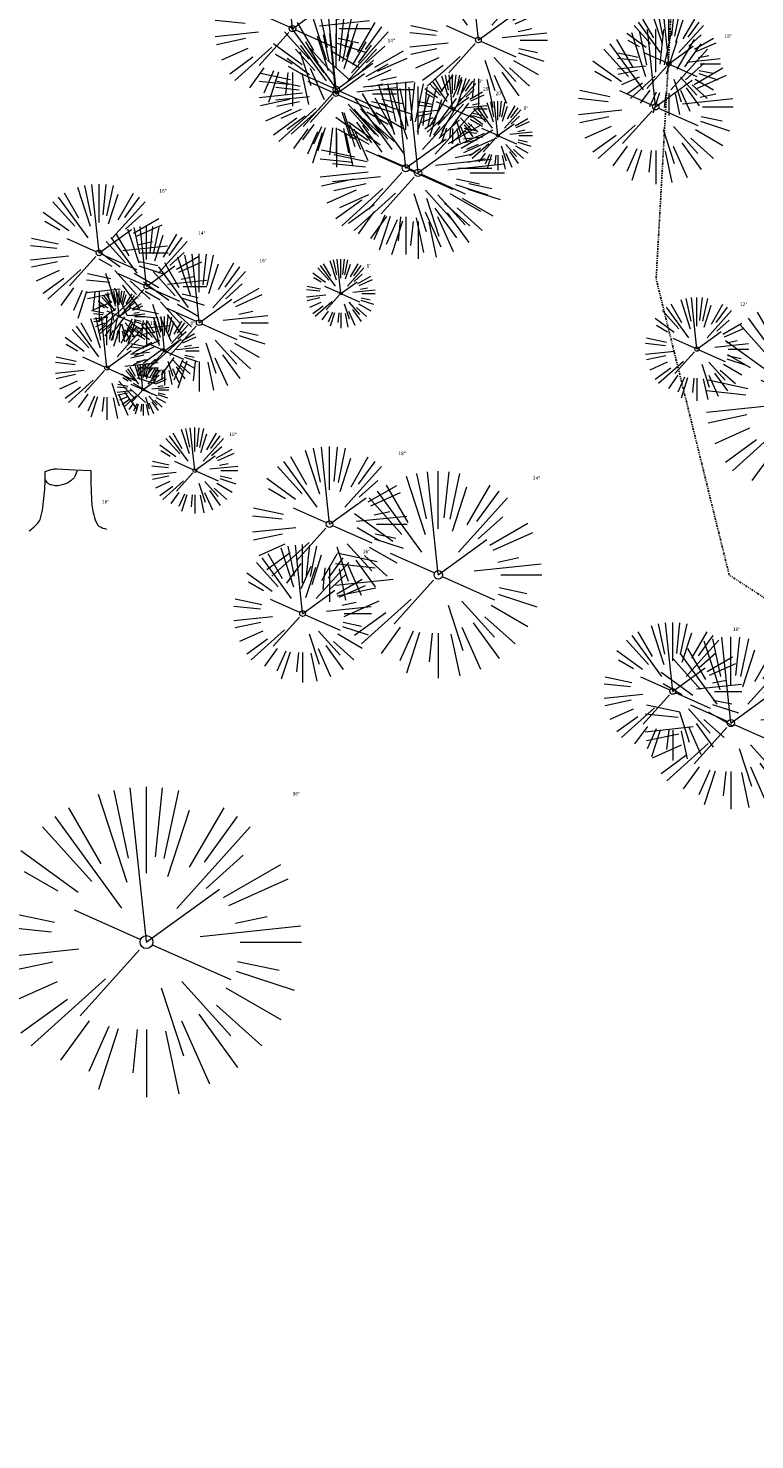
# Model space of a CAD drawing. Header units: feet. Extents: x 1133447 to 1140710, y 647622 to 649877.
# Tile 59 of 84: x 1134883 to 1134967, y 649011 to 649174. Entities that reach past the tile are written whole.
import ezdxf

# ---------------------------------------------------------------- set-up
doc = ezdxf.new("R2010")
doc.units = ezdxf.units.FT
doc.header["$MEASUREMENT"] = 0
doc.linetypes.add('DIVIDE2', pattern=[0.625, 0.25, -0.125, 0, -0.125, 0, -0.125])
for name, color, linetype in [('C-PRKG-ASPH', 8, 'Continuous'), ('C-ROAD-ASPHALT', 1, 'Continuous'), ('G-XREF', 7, 'Continuous'), ('V-FLOOD-PLAIN', 2, 'DIVIDE2')]:
    doc.layers.add(name, color=color, linetype=linetype)
doc.layers.add('V-SITE-VEGE', color=8, linetype='Continuous', lineweight=18)
doc.layers.add('V-SITE-VEGE-TEXT', color=8, linetype='Continuous', lineweight=18)
doc.styles.add('SEI-Dim & Leader', font='tahoma.ttf')

# ---------------------------------------------------------------- blocks, each defined once
blk = doc.blocks.new('V-SITE-VEGE-Coniferious Tree 2')
at = {"color": 0, "linetype": 'ByBlock'}
for p, q in [((-0.0626, 0.1926), (-0.1545, 0.4755)), ((-0.0575, 0.2704), (-0.104, 0.4891)), ((-0.0003, 0.0026), (-0.0523, 0.4973)), ((0, 0.2219), (0, 0.5)), ((0.0289, 0.2753), (0.0522, 0.4973)), ((0.0572, 0.2693), (0.1039, 0.4891)), ((-0.146, 0.2528), (-0.25, 0.433)), ((0.0685, 0.211), (0.1382, 0.4256)), ((0.1391, 0.2411), (0.25, 0.433)), ((-0.1757, 0.1951), (-0.3346, 0.3716)), ((-0.0791, 0.1089), (-0.2939, 0.4045)), ((0.0978, 0.1086), (0.3345, 0.3716)), ((0.1869, 0.2573), (0.2939, 0.4045)), ((-0.2201, 0.1599), (-0.4046, 0.2939)), ((0.192, 0.1729), (0.3116, 0.2806)), ((0.2488, 0.1436), (0.433, 0.25)), ((-0.2844, 0.1642), (-0.3931, 0.227)), ((0.2659, 0.1184), (0.4568, 0.2034)), ((-0.0009, -0.0007), (0.235, 0.1707)), ((-0.2961, 0.0629), (-0.4891, 0.1039)), ((-0.0199, 0.0089), (-0.2319, 0.1032)), ((-0.306, 0.0322), (-0.4973, 0.0523)), ((0.1731, 0.0182), (0.4972, 0.0523)), ((0.2873, 0.0611), (0.3885, 0.0826)), ((0.3025, 0), (0.5, 0)), ((-0.2183, -0.0229), (-0.4973, -0.0523)), ((-0.023, -0.0255), (-0.2138, -0.2374)), ((0.0185, -0.0083), (0.272, -0.1211)), ((-0.3022, -0.0642), (-0.4891, -0.1039)), ((0.2936, -0.0624), (0.4274, -0.0908)), ((-0.2881, -0.1283), (-0.4568, -0.2034)), ((-0.132, -0.1189), (-0.3716, -0.3346)), ((0.1144, -0.1271), (0.2718, -0.3019)), ((0.2891, -0.094), (0.4755, -0.1545)), ((0.0478, -0.1473), (0.1192, -0.3671)), ((0.2555, -0.1475), (0.433, -0.25)), ((-0.2545, -0.1849), (-0.4046, -0.2939)), ((0.2254, -0.2029), (0.3716, -0.3346)), ((-0.1843, -0.2536), (-0.2767, -0.3808)), ((-0.1214, -0.2725), (-0.1856, -0.4168)), ((0.1131, -0.2541), (0.2033, -0.4568)), ((0.1689, -0.2325), (0.2939, -0.4045)), ((-0.091, -0.2799), (-0.1545, -0.4755)), ((-0.0297, -0.2818), (-0.0443, -0.4216)), ((0, -0.2818), (0, -0.5)), ((0.061, -0.2873), (0.1039, -0.4891))]:
    blk.add_line(p, q, dxfattribs=at)
blk.add_circle((0, 0), 0.0208)
blk = doc.blocks.new('V-SITE-VEGE-Stump')
for points in [[(-0.0776, 0.1565, -0.027668), (-0.0534, 0.1634, -0.067978), (-0.0432, 0.1643), (0.0086, 0.1616), (0.054, 0.1591)], [(-0.1229, -0.0143, 0.052613), (-0.0986, 0.0077, 0.106195), (-0.0905, 0.0219, 0.044862), (-0.0837, 0.0527, 0.020074), (-0.0776, 0.1229, 0.011675), (-0.0773, 0.1364, 0.007866), (-0.0776, 0.1565)], [(0.0151, 0.1613, -0.082864), (0.0081, 0.142, -0.111324), (-0.0021, 0.1306, -0.039313), (-0.0159, 0.1223, -0.049197), (-0.028, 0.1177, -0.066002), (-0.0447, 0.1155, -0.070187), (-0.0604, 0.1177, -0.114859), (-0.0685, 0.1223, -0.075938), (-0.0773, 0.1332)], [(0.054, 0.1591, 0.004334), (0.0538, 0.1369, 0.008344), (0.054, 0.1254), (0.0561, 0.0762, 0.046252), (0.0624, 0.0317, 0.069625), (0.0733, 0.0038, 0.149725), (0.0794, -0.002, 0.058523), (0.0992, -0.0091)]]:
    blk.add_lwpolyline(points, format="xyb")
blk = doc.blocks.new('C_XBASE-PACTOLA_02403811')
at = {"layer": 'V-FLOOD-PLAIN', "flags": 128}
blk.add_lwpolyline([(1134914.78, 649486.68), (1134964.91, 649449.91), (1134986.13, 649409.61), (1134975.35, 649311.08), (1134958.92, 649205.06), (1134955.56, 649145.24), (1134964.04, 649110.86), (1134999.27, 649088), (1135032.63, 649078.28), (1135064.17, 649081.71), (1135129.22, 649125.04), (1135225.74, 649171.74), (1135337.32, 649207.17), (1135395.2, 649212.43)], dxfattribs=at)
at = {"layer": 'V-SITE-VEGE'}
for name, p, xscale, yscale, zscale in [('V-SITE-VEGE-Coniferious Tree 2', (1134913.37, 649174.27), 17.99978256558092, 17.99978256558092, 17.99978256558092), ('V-SITE-VEGE-Coniferious Tree 2', (1134918.46, 649167.2), 17.99978256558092, 17.99978256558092, 17.99978256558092), ('V-SITE-VEGE-Coniferious Tree 2', (1134918.42, 649166.69), 13.99983088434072, 13.99983088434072, 13.99983088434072), ('V-SITE-VEGE-Coniferious Tree 2', (1134955.51, 649165.21), 17.99978256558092, 17.99978256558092, 17.99978256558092), ('V-SITE-VEGE-Coniferious Tree 2', (1134926.51, 649158.08), 19.99975840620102, 19.99975840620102, 19.99975840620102), ('V-SITE-VEGE-Coniferious Tree 2', (1134927.95, 649157.54), 19.99975840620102, 19.99975840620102, 19.99975840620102), ('V-SITE-VEGE-Coniferious Tree 2', (1134896.45, 649144.36), 13.99983088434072, 13.99983088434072, 13.99983088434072), ('V-SITE-VEGE-Coniferious Tree 2', (1134902.04, 649122.99), 9.999879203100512, 9.999879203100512, 9.999879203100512), ('V-SITE-VEGE-Coniferious Tree 2', (1134917.67, 649116.77), 17.99978256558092, 17.99978256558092, 17.99978256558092), ('V-SITE-VEGE-Stump', (1134887.79, 649116.57), 40.31522404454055, 40.31522404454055, 40.31522404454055), ('V-SITE-VEGE-Coniferious Tree 2', (1134964.23, 649093.69), 19.99975840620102, 19.99975840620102, 19.99975840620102), ('V-SITE-VEGE-Coniferious Tree 2', (1134896.43, 649068.27), 35.99956513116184, 35.99956513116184, 35.99956513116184)]:
    blk.add_blockref(name, p, dxfattribs=dict(at, xscale=xscale, yscale=yscale, zscale=zscale))
at = {"layer": 'V-SITE-VEGE', "rotation": 8.537736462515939e-07}
for p, xscale, yscale, zscale in [((1134934.94, 649172.95), 15.99980672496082, 15.99980672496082, 15.99980672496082), ((1134957.03, 649170.18), 11.99985504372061, 11.99985504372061, 11.99985504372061), ((1134931.95, 649164.95), 7.99990336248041, 7.99990336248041, 7.99990336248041), ((1134937.2, 649161.86), 7.99990336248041, 7.99990336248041, 7.99990336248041), ((1134890.93, 649148.24), 15.99980672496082, 15.99980672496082, 15.99980672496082), ((1134902.56, 649140.15), 15.99980672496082, 15.99980672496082, 15.99980672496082), ((1134918.98, 649143.53), 7.99990336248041, 7.99990336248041, 7.99990336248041), ((1134893.26, 649140.88), 5.999927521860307, 5.999927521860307, 5.999927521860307), ((1134960.3, 649137.09), 11.99985504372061, 11.99985504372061, 11.99985504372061), ((1134973.32, 649130.98), 23.99971008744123, 23.99971008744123, 23.99971008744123), ((1134891.84, 649134.89), 11.99985504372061, 11.99985504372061, 11.99985504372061), ((1134898.54, 649136.88), 7.99990336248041, 7.99990336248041, 7.99990336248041), ((1134896.03, 649132.37), 5.999927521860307, 5.999927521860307, 5.999927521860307), ((1134930.29, 649110.9), 23.99971008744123, 23.99971008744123, 23.99971008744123), ((1134914.54, 649106.39), 15.99980672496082, 15.99980672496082, 15.99980672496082), ((1134957.49, 649097.36), 15.99980672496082, 15.99980672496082, 15.99980672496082)]:
    blk.add_blockref('V-SITE-VEGE-Coniferious Tree 2', p, dxfattribs=dict(at, xscale=xscale, yscale=yscale, zscale=zscale))
at = {"layer": 'V-SITE-VEGE-TEXT', "char_height": 0.4, "attachment_point": 7, "style": 'SEI-Dim & Leader'}
for s, insert in [('18"', (1134963.49, 649173.21)), ('14"', (1134924.4, 649172.69)), ('8"', (1134934.94, 649167.95)), ('20"', (1134935.48, 649167.08)), ('20"', (1134936.93, 649166.54)), ('8"', (1134940.19, 649164.86)), ('16"', (1134897.91, 649155.24)), ('14"', (1134902.43, 649150.36)), ('16"', (1134909.54, 649147.15)), ('8"', (1134921.97, 649146.53)), ('6"', (1134895.25, 649142.88)), ('12"', (1134965.29, 649142.09)), ('12"', (1134896.83, 649139.89)), ('8"', (1134901.53, 649139.88)), ('6"', (1134898.02, 649134.37)), ('10"', (1134906.03, 649126.99)), ('18"', (1134925.65, 649124.77)), ('24"', (1134941.26, 649121.9)), ('16"', (1134891.27, 649119.17)), ('16"', (1134921.52, 649113.39)), ('16"', (1134964.47, 649104.36)), ('36"', (1134913.38, 649085.27))]:
    blk.add_mtext(s, dxfattribs=dict(at, insert=insert))
blk = doc.blocks.new('C_PBASE-PACTOLA_02403811')
at = {"layer": 'C-ROAD-ASPHALT'}
blk.add_lwpolyline([(1134609.5, 649004.17, -0.084817), (1134717.92, 649151.06), (1134791.74, 649222.04, -0.041643), (1134816.52, 649242.18), (1134837.54, 649256.54, -0.265468), (1134923.57, 649263.47), (1134945.86, 649253.01, -0.036701), (1135008.74, 649217.67), (1135070.9, 649176.46, -0.302523), (1135097.53, 649113.09), (1135091.83, 649083.4, -0.049273), (1135086.69, 649066.05), (1135029.44, 648925.41, -0.009219), (1135022.29, 648908.74), (1134970.11, 648792.98, 0.09467), (1134957.79, 648834.73), (1134921.93, 648904.35, 0.300313), (1134722.09, 649016.56), (1134632.5, 649010.11, 0.090714)], format="xyb", close=True, dxfattribs=at)
blk = doc.blocks.new('C_PHTCH-PACTOLA_02403811')
at = {"layer": 'C-PRKG-ASPH'}
h = blk.add_hatch(dxfattribs=at)
h.set_pattern_fill('ANSI31', color=256, scale=10, angle=70)
edge = h.paths.add_edge_path(flags=16)
edge.add_arc((1135093.57, 648760.36), 542, 143.5704, 153.2664, ccw=False)
edge.add_arc((1135093.57, 648760.36), 542, 133.8743, 143.5704, ccw=False)
edge.add_line((1134717.92, 649151.06), (1134791.74, 649222.04))
edge.add_arc((1134924.81, 649083.64), 192, 124.3358, 133.8743, ccw=False)
edge.add_line((1134816.52, 649242.18), (1134837.54, 649256.54))
edge.add_arc((1134886.61, 649184.7), 87, 64.8666, 124.3358, ccw=False)
edge.add_line((1134923.57, 649263.47), (1134945.86, 649253.01))
edge.add_arc((1134736.9, 648807.59), 492, 56.4591, 64.8666, ccw=False)
edge.add_line((1135008.74, 649217.67), (1135070.9, 649176.46))
edge.add_arc((1135036.64, 649124.78), 62, -10.868, 56.4591, ccw=False)
edge.add_line((1135097.53, 649113.09), (1135091.83, 649083.4))
edge.add_arc((1135001.48, 649100.74), 92, 337.8486, 349.132, ccw=False)
edge.add_line((1135086.69, 649066.05), (1135029.44, 648925.41))
edge.add_arc((1134573.75, 649110.92), 492, 335.736, 337.8486, ccw=False)
edge.add_line((1135022.29, 648908.74), (1134970.11, 648792.98))
edge.add_line((1134970.11, 648792.98), (1134955.07, 648759.62))
edge.add_arc((1134506.53, 648961.81), 492, 331.3466, 335.736, ccw=False)
edge.add_line((1134938.28, 648725.89), (1134902.77, 648660.9))
edge.add_arc((1134778.16, 648728.99), 142, 305.9573, 331.3466, ccw=False)
edge.add_line((1134861.54, 648614.05), (1134757.48, 648538.57))
edge.add_arc((1134835.58, 648430.91), 133, 125.9573, 166.4172)
edge.add_arc((1134672.28, 648470.36), 35, 244.1086, 346.4172, ccw=False)
edge.add_arc((1134691.46, 648509.91), 78.96, 214.9055, 244.1168, ccw=False)
edge.add_line((1134626.71, 648464.73), (1134623.06, 648469.96))
edge.add_arc((1134821.51, 648608.47), 242, 191.1168, 214.9138, ccw=False)
edge.add_line((1134584.05, 648561.81), (1134566.4, 648651.59))
edge.add_arc((1135049.17, 648746.46), 492, 187.9519, 191.1168, ccw=False)
edge.add_line((1134561.9, 648678.39), (1134552.83, 648743.38))
edge.add_arc((1134842.02, 648783.77), 292, 166.3961, 187.9519, ccw=False)
edge.add_line((1134558.21, 648852.45), (1134566.77, 648887.84))
edge.add_arc((1135093.57, 648760.36), 542, 158.0478, 166.3961, ccw=False)
edge.add_arc((1135093.57, 648760.36), 542, 153.2664, 158.0478, ccw=False)
edge = h.paths.add_edge_path()
edge.add_line((1134664.93, 648091.02), (1134641.75, 648097.24))
edge.add_arc((1135131.44, 647965.88), 507, 154.1155, 164.9841, ccw=False)
edge.add_arc((1135131.44, 647965.88), 507, 153.4315, 154.1155, ccw=False)
edge.add_arc((1134241.51, 648410.91), 488, 333.4315, 338.6384)
edge.add_line((1134695.99, 648233.15), (1134704.11, 648253.93))
edge.add_arc((1134529.03, 648322.41), 188, 338.6384, 377.1955)
edge.add_arc((1134651.31, 648360.25), 60, 17.1955, 74.9727)
edge.add_line((1134666.86, 648418.2), (1134661.5, 648419.81))
edge.add_arc((1134691.49, 648509.95), 95, 223.9419, 251.5981, ccw=False)
edge.add_arc((1134691.54, 648509.98), 95.06, 214.9166, 223.9393, ccw=False)
edge.add_line((1134613.59, 648455.57), (1134609.94, 648460.8))
edge.add_arc((1134821.51, 648608.47), 258, 191.1168, 214.9138, ccw=False)
edge.add_line((1134568.35, 648558.72), (1134550.7, 648648.51))
edge.add_arc((1135049.17, 648746.46), 508, 187.9519, 191.1168, ccw=False)
edge.add_line((1134546.06, 648676.18), (1134536.98, 648741.16))
edge.add_arc((1134842.02, 648783.77), 308, 166.3961, 187.9519, ccw=False)
edge.add_line((1134542.66, 648856.22), (1134551.22, 648891.6))
edge.add_arc((1135093.57, 648760.36), 558, 163.9213, 166.3961, ccw=False)
edge.add_arc((1134538.18, 648920.44), 20, 343.9213, 402.7699)
edge.add_line((1134552.86, 648934.02), (1134533.45, 648955.01))
edge.add_arc((1135093.57, 648760.36), 592.98, 146.01874, 160.8371, ccw=False)
edge.add_line((1134601.86, 649091.79), (1134616.58, 649064.03))
edge.add_arc((1134621, 649066.38), 5, 207.9516, 327.0741)
edge.add_arc((1135093.57, 648760.36), 558, 133.8743, 147.0741, ccw=False)
edge.add_line((1134706.83, 649162.6), (1134780.65, 649233.58))
edge.add_arc((1134924.81, 649083.64), 208, 124.3358, 133.8743, ccw=False)
edge.add_line((1134807.49, 649255.39), (1134828.52, 649269.75))
edge.add_arc((1134886.61, 649184.7), 103, 64.8666, 124.3358, ccw=False)
edge.add_line((1134930.36, 649277.95), (1134952.66, 649267.49))
edge.add_arc((1134736.9, 648807.59), 508, 56.4591, 64.8666, ccw=False)
edge.add_line((1135017.58, 649231), (1135079.74, 649189.8))
edge.add_arc((1135036.64, 649124.78), 78, -10.868, 56.4591, ccw=False)
edge.add_line((1135113.25, 649110.08), (1135107.54, 649080.38))
edge.add_arc((1135001.48, 649100.74), 108, 337.8486, 349.132, ccw=False)
edge.add_line((1135101.51, 649060.02), (1135044.25, 648919.38))
edge.add_arc((1134573.75, 649110.92), 508, 335.736, 337.8486, ccw=False)
edge.add_line((1135036.87, 648902.16), (1134969.66, 648753.05))
edge.add_arc((1134506.53, 648961.81), 508, 331.3466, 335.736, ccw=False)
edge.add_line((1134952.32, 648718.22), (1134916.81, 648653.23))
edge.add_arc((1134778.16, 648728.99), 158, 305.9573, 331.3466, ccw=False)
edge.add_line((1134870.94, 648601.1), (1134766.88, 648525.62))
edge.add_arc((1134835.58, 648430.91), 117, 125.9573, 162.2649)
edge.add_arc((1134752.71, 648457.41), 30, 162.2649, 196.8024)
edge.add_arc((1134835.58, 648430.91), 113, 170.9217, 197.5477)
edge.add_line((1134727.84, 648396.84), (1134731.16, 648386.32))
edge.add_arc((1134529.03, 648322.41), 212, 11.3401, 17.5477, ccw=False)
edge.add_arc((1134529.06, 648322.4), 211.97, -20.6491, 11.3422, ccw=False)
edge.add_arc((1134759.87, 648235.31), 34.72, 159.1872, 239.4136)
edge.add_line((1134742.2, 648205.42), (1134709.51, 648185.7))
edge.add_line((1134709.51, 648185.7), (1134699, 648181.01))
edge.add_arc((1135131.44, 647965.88), 483, 153.5512, 164.9841)
h = blk.add_hatch(dxfattribs=at)
h.set_pattern_fill('ANSI31', color=256, scale=10, angle=70)
edge = h.paths.add_edge_path()
edge.add_arc((1134528.12, 648951.57), 468.12, 332.7083, 335.7919)
edge.add_line((1134955.07, 648759.62), (1134970.11, 648792.98))
edge.add_arc((1134854.66, 648781.61), 116, 5.6217, 27.2539)
edge.add_line((1134957.79, 648834.73), (1134921.93, 648904.35))
edge.add_arc((1134737.02, 648809.1), 208, 27.2539, 94.1168)
edge.add_line((1134722.09, 649016.56), (1134632.5, 649010.11))
edge.add_arc((1134637.24, 648944.28), 66, 94.1168, 114.8502)
edge.add_arc((1135093.57, 648760.36), 542, 153.2664, 158.0478)
edge.add_arc((1134637.24, 648944.28), 50, 94.1168, 158.0478, ccw=False)
edge.add_line((1134633.65, 648994.15), (1134723.23, 649000.6))
edge.add_arc((1134737.02, 648809.1), 192, 27.2539, 94.1168, ccw=False)
edge.add_line((1134907.7, 648897.02), (1134943.56, 648827.41))
edge.add_arc((1134854.66, 648781.61), 100, -26.5394, 27.2539, ccw=False)

msp = doc.modelspace()

# ---------------------------------------------------------------- block references
at = {"layer": 'G-XREF'}
msp.add_blockref('C_XBASE-PACTOLA_02403811', (0, 0), dxfattribs=at)

# ---------------------------------------------------------------- next in the draw order: block references
for name in ['C_PBASE-PACTOLA_02403811', 'C_PHTCH-PACTOLA_02403811']:
    msp.add_blockref(name, (0, 0), dxfattribs=at)

doc.saveas('drawing.dxf')
